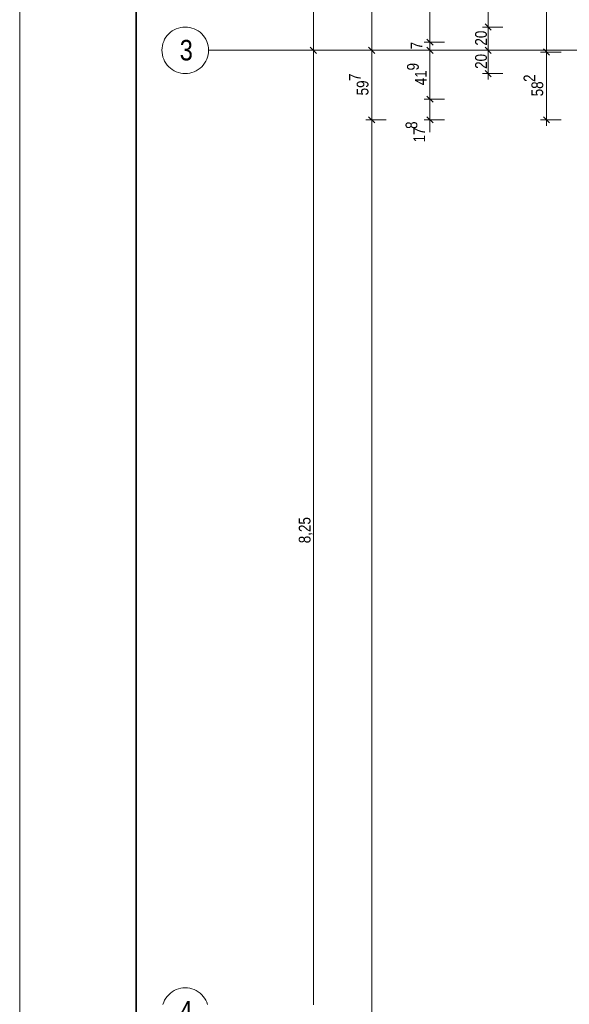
# Model space of a CAD drawing. Extents: x -420 to 300, y 62 to 1112.
# Tile 212 of 256: x -420 to -325, y 611 to 780. Entities that reach past the tile are written whole.
import ezdxf
from ezdxf.lldxf.tags import DXFTag

# ---------------------------------------------------------------- set-up
doc = ezdxf.new("R2010")
doc.units = 0
doc.layers.get('0').update_dxf_attribs({"lineweight": 13})
for name, color, linetype, lineweight in [('70 -71 Achsen- 1 Gebäudeachsen', 7, 'STRICHPUNKT2-A06CPUWML0', 18), ('iwb_Plankopf Rahmen', 7, 'Continuous', 35), ('Keine-A06CPUWIL0', 7, 'Continuous', 9)]:
    doc.layers.add(name, color=color, linetype=linetype, lineweight=lineweight)
doc.layers.add('70 -76 Bemaßung- 2 Allgemein', color=9, linetype='Continuous', lineweight=5, true_color=0x808080)
doc.styles.get("Standard").update_dxf_attribs({"font": 'ARIALN.TTF'})
tags = doc.linetypes.add('STRICHPUNKT2-A06CPUWML0', pattern=[12.7, 6.35, -3.175, 0, -3.175]).pattern_tags.tags
tags[10:11] = [DXFTag(74, 4), DXFTag(75, 0), DXFTag(340, '0'), DXFTag(46, 0.0), DXFTag(50, 0.0), DXFTag(44, 0.0), DXFTag(45, 0.0)]
tags[8:9] = [DXFTag(74, 4), DXFTag(75, 0), DXFTag(340, '0'), DXFTag(46, 0.0), DXFTag(50, 0.0), DXFTag(44, 0.0), DXFTag(45, 0.0)]
tags[6:7] = [DXFTag(74, 4), DXFTag(75, 0), DXFTag(340, '0'), DXFTag(46, 0.0), DXFTag(50, 0.0), DXFTag(44, 0.0), DXFTag(45, 0.0)]
tags[4:5] = [DXFTag(74, 4), DXFTag(75, 0), DXFTag(340, '0'), DXFTag(46, 0.0), DXFTag(50, 0.0), DXFTag(44, 0.0), DXFTag(45, 0.0)]

# ---------------------------------------------------------------- blocks, each defined once
blk = doc.blocks.new('Referenz-A06CPUWNL0', base_point=(-395.24, 76.95))
at = {"layer": '70 -71 Achsen- 1 Gebäudeachsen', "color": 0, "linetype": 'STRICHPUNKT2-A06CPUWML0', "ltscale": 0.18}
blk.add_line((-387.24, 774.45), (76.5, 774.45), dxfattribs=at)
at = {"layer": '70 -76 Bemaßung- 2 Allgemein', "color": 0, "linetype": 'Continuous', "ltscale": 0.13}
for p, q in [((-329.24, 775.21), (-329.24, 1000.39)), ((-359.24, 775.51), (-359.24, 998.39)), ((-369.24, 775.51), (-369.24, 833.39)), ((-349.24, 776.91), (-349.24, 831.99)), ((-339.24, 779.51), (-339.24, 829.39)), ((-339.24, 777.45), (-339.24, 779.51)), ((-349.24, 776.91), (-349.24, 777.97)), ((-336.74, 778.45), (-340.24, 778.45)), ((-336.74, 778.45), (-340.24, 778.45)), ((-339.24, 779.45), (-339.24, 777.39)), ((-349.24, 774.85), (-349.24, 776.91)), ((-349.24, 774.85), (-349.24, 776.91)), ((-339.24, 775.51), (-339.24, 777.39)), ((-367.24, 774.45), (-370.24, 774.45)), ((-367.24, 774.45), (-370.24, 774.45)), ((-368.71, 773.92), (-369.77, 774.98)), ((-369.77, 774.98), (-368.71, 773.92)), ((-369.24, 773.95), (-369.24, 775.51)), ((-369.24, 774.95), (-369.24, 773.39)), ((-356.74, 774.45), (-360.24, 774.45)), ((-356.74, 774.45), (-360.24, 774.45)), ((-359.24, 773.45), (-359.24, 775.51)), ((-359.24, 775.45), (-359.24, 773.39)), ((-346.74, 775.85), (-350.24, 775.85)), ((-346.74, 775.85), (-350.24, 775.85)), ((-346.74, 774.45), (-350.24, 774.45)), ((-346.74, 774.45), (-350.24, 774.45)), ((-349.24, 774.45), (-349.24, 775.85)), ((-349.24, 775.45), (-349.24, 773.39)), ((-349.24, 775.45), (-349.24, 773.39)), ((-336.74, 774.45), (-340.24, 774.45)), ((-336.74, 774.45), (-340.24, 774.45)), ((-339.24, 773.45), (-339.24, 775.51)), ((-339.24, 775.45), (-339.24, 773.39)), ((-329.24, 773.15), (-329.24, 775.21)), ((-329.24, 775.15), (-329.24, 773.09)), ((-369.24, 610.51), (-369.24, 773.39)), ((-359.24, 763.57), (-359.24, 773.39)), ((-349.24, 773.39), (-349.24, 772.33)), ((-349.24, 767.13), (-349.24, 773.39)), ((-339.24, 771.51), (-339.24, 773.39)), ((-326.74, 774.15), (-330.24, 774.15)), ((-326.74, 774.15), (-330.24, 774.15)), ((-329.24, 763.57), (-329.24, 773.09)), ((-339.24, 769.45), (-339.24, 771.51)), ((-336.74, 770.45), (-340.24, 770.45)), ((-349.24, 767.13), (-349.24, 768.19)), ((-346.74, 766.07), (-350.24, 766.07)), ((-346.74, 766.07), (-350.24, 766.07)), ((-349.24, 765.07), (-349.24, 767.13)), ((-349.24, 765.07), (-349.24, 767.13)), ((-349.24, 762.51), (-349.24, 766.07)), ((-359.24, 761.51), (-359.24, 763.57)), ((-359.24, 763.51), (-359.24, 761.45)), ((-349.24, 763.51), (-349.24, 761.45)), ((-329.24, 761.51), (-329.24, 763.57)), ((-356.74, 762.51), (-360.24, 762.51)), ((-356.74, 762.51), (-360.24, 762.51)), ((-359.24, 385.51), (-359.24, 761.45)), ((-346.74, 762.51), (-350.24, 762.51)), ((-349.24, 761.45), (-349.24, 760.39)), ((-326.74, 762.51), (-330.24, 762.51))]:
    blk.add_line(p, q, dxfattribs=at)
at = {"layer": '70 -76 Bemaßung- 2 Allgemein', "color": 0, "linetype": 'Continuous', "lineweight": 20, "ltscale": 0.2}
for p, q in [((-338.71, 777.92), (-339.77, 778.98)), ((-339.77, 778.98), (-338.71, 777.92)), ((-348.71, 775.32), (-349.77, 776.38)), ((-348.71, 775.32), (-349.77, 776.38)), ((-358.71, 773.92), (-359.77, 774.98)), ((-359.77, 774.98), (-358.71, 773.92)), ((-349.77, 774.98), (-348.71, 773.92)), ((-349.77, 774.98), (-348.71, 773.92)), ((-338.71, 773.92), (-339.77, 774.98)), ((-339.77, 774.98), (-338.71, 773.92)), ((-328.71, 773.62), (-329.77, 774.68)), ((-329.77, 774.68), (-328.71, 773.62)), ((-338.71, 769.92), (-339.77, 770.98)), ((-348.71, 765.54), (-349.77, 766.6)), ((-348.71, 765.54), (-349.77, 766.6)), ((-358.71, 761.98), (-359.77, 763.04)), ((-359.77, 763.04), (-358.71, 761.98)), ((-349.77, 763.04), (-348.71, 761.98)), ((-328.71, 761.98), (-329.77, 763.04))]:
    blk.add_line(p, q, dxfattribs=at)
at = {"layer": 'Keine-A06CPUWIL0', "color": 0, "linetype": 'Continuous', "ltscale": 0.13}
for p, q in [((-393.78, 777.55), (-393.46, 777.78)), ((-393.46, 777.78), (-393.12, 777.98)), ((-393.12, 777.98), (-392.77, 778.15)), ((-392.77, 778.15), (-392.4, 778.28)), ((-392.4, 778.28), (-392.02, 778.38)), ((-392.02, 778.38), (-391.63, 778.43)), ((-391.63, 778.43), (-391.24, 778.45)), ((-391.24, 778.45), (-390.85, 778.43)), ((-390.85, 778.43), (-390.46, 778.38)), ((-390.46, 778.38), (-390.08, 778.28)), ((-390.08, 778.28), (-389.71, 778.15)), ((-389.71, 778.15), (-389.35, 777.98)), ((-389.35, 777.98), (-389.02, 777.78)), ((-389.02, 777.78), (-388.7, 777.55)), ((-394.93, 775.98), (-394.77, 776.34)), ((-394.77, 776.34), (-394.56, 776.68)), ((-394.56, 776.68), (-394.33, 776.99)), ((-394.33, 776.99), (-394.07, 777.28)), ((-394.07, 777.28), (-393.78, 777.55)), ((-388.7, 777.55), (-388.41, 777.28)), ((-388.41, 777.28), (-388.15, 776.99)), ((-388.15, 776.99), (-387.91, 776.68)), ((-387.91, 776.68), (-387.71, 776.34)), ((-387.71, 776.34), (-387.54, 775.98)), ((-395.24, 774.45), (-395.22, 774.85)), ((-395.22, 774.06), (-395.24, 774.45)), ((-395.22, 774.85), (-395.16, 775.23)), ((-395.16, 775.23), (-395.07, 775.61)), ((-395.07, 775.61), (-394.93, 775.98)), ((-387.54, 775.98), (-387.41, 775.61)), ((-387.41, 775.61), (-387.31, 775.23)), ((-387.31, 775.23), (-387.26, 774.85)), ((-387.26, 774.85), (-387.24, 774.45)), ((-387.24, 774.45), (-387.26, 774.06)), ((-395.16, 773.67), (-395.22, 774.06)), ((-395.07, 773.29), (-395.16, 773.67)), ((-394.93, 772.92), (-395.07, 773.29)), ((-394.77, 772.57), (-394.93, 772.92)), ((-387.54, 772.92), (-387.71, 772.57)), ((-387.41, 773.29), (-387.54, 772.92)), ((-387.31, 773.67), (-387.41, 773.29)), ((-387.26, 774.06), (-387.31, 773.67)), ((-394.56, 772.23), (-394.77, 772.57)), ((-394.33, 771.92), (-394.56, 772.23)), ((-394.07, 771.62), (-394.33, 771.92)), ((-393.78, 771.36), (-394.07, 771.62)), ((-393.46, 771.13), (-393.78, 771.36)), ((-393.12, 770.93), (-393.46, 771.13)), ((-389.02, 771.13), (-389.35, 770.93)), ((-388.7, 771.36), (-389.02, 771.13)), ((-388.41, 771.62), (-388.7, 771.36)), ((-388.15, 771.92), (-388.41, 771.62)), ((-387.91, 772.23), (-388.15, 771.92)), ((-387.71, 772.57), (-387.91, 772.23)), ((-392.77, 770.76), (-393.12, 770.93)), ((-392.4, 770.63), (-392.77, 770.76)), ((-392.02, 770.53), (-392.4, 770.63)), ((-391.63, 770.47), (-392.02, 770.53)), ((-391.24, 770.45), (-391.63, 770.47)), ((-390.85, 770.47), (-391.24, 770.45)), ((-390.46, 770.53), (-390.85, 770.47)), ((-390.08, 770.63), (-390.46, 770.53)), ((-389.71, 770.76), (-390.08, 770.63)), ((-389.35, 770.93), (-389.71, 770.76)), ((-394.33, 611.99), (-394.07, 612.28)), ((-394.07, 612.28), (-393.78, 612.55)), ((-393.78, 612.55), (-393.46, 612.78)), ((-393.46, 612.78), (-393.12, 612.98)), ((-393.12, 612.98), (-392.77, 613.15)), ((-392.77, 613.15), (-392.4, 613.28)), ((-392.4, 613.28), (-392.02, 613.38)), ((-392.02, 613.38), (-391.63, 613.43)), ((-391.63, 613.43), (-391.24, 613.45)), ((-391.24, 613.45), (-390.85, 613.43)), ((-390.85, 613.43), (-390.46, 613.38)), ((-390.46, 613.38), (-390.08, 613.28)), ((-390.08, 613.28), (-389.71, 613.15)), ((-389.71, 613.15), (-389.35, 612.98)), ((-389.35, 612.98), (-389.02, 612.78)), ((-389.02, 612.78), (-388.7, 612.55)), ((-388.7, 612.55), (-388.41, 612.28)), ((-388.41, 612.28), (-388.15, 611.99)), ((-395.07, 610.61), (-394.93, 610.98)), ((-394.93, 610.98), (-394.77, 611.34)), ((-394.77, 611.34), (-394.56, 611.68)), ((-394.56, 611.68), (-394.33, 611.99)), ((-388.15, 611.99), (-387.91, 611.68)), ((-387.91, 611.68), (-387.71, 611.34)), ((-387.71, 611.34), (-387.54, 610.98)), ((-387.54, 610.98), (-387.41, 610.61))]:
    blk.add_line(p, q, dxfattribs=at)
at = {"layer": '70 -76 Bemaßung- 2 Allgemein', "color": 0, "linetype": 'Continuous', "ltscale": 0.13, "char_height": 2.0138, "attachment_point": 1, "rotation": 90}
for s, insert in [('{\\fArial Narrow;20}', (-341.49, 775.26)), ('{\\fArial Narrow;7}', (-352.55, 774.62)), ('{\\fArial Narrow;20}', (-341.49, 771.26)), ('{\\fArial Narrow;9}', (-353.17, 770.99)), ('{\\fArial Narrow;41}', (-351.82, 768.45)), ('{\\fArial Narrow;7}', (-363.15, 769.19)), ('{\\fArial Narrow;59}', (-361.81, 766.71)), ('{\\fArial Narrow;2}', (-333.17, 769.02)), ('{\\fArial Narrow;58}', (-331.82, 766.55)), ('{\\fArial Narrow;8}', (-353.42, 760.95)), ('{\\fArial Narrow;17}', (-352.08, 758.63)), ('{\\fArial Narrow;8,25}', (-371.75, 689.8))]:
    blk.add_mtext(s, dxfattribs=dict(at, insert=insert))
at = {"layer": 'Keine-A06CPUWIL0', "color": 0, "linetype": 'Continuous', "ltscale": 0.13, "char_height": 3.5241, "attachment_point": 1}
for s, insert in [('{\\fArial Narrow;3}', (-392.18, 776.24)), ('{\\fArial Narrow;4}', (-392.24, 611.22))]:
    blk.add_mtext(s, dxfattribs=dict(at, insert=insert))

msp = doc.modelspace()

# ---------------------------------------------------------------- linework, layer by layer
at = {"layer": 'iwb_Plankopf Rahmen', "color": 8, "lineweight": 13, "ltscale": 0.13, "true_color": 0x808080}
msp.add_lwpolyline([(300.35, 62.43), (-419.65, 62.43), (-419.65, 1112.43), (300.35, 1112.43), (300.35, 62.43)], close=True, dxfattribs=at)
at = {"layer": 'iwb_Plankopf Rahmen', "ltscale": 0.35}
msp.add_lwpolyline([(-399.65, 67.43), (-399.65, 1107.43), (295.35, 1107.43), (295.35, 67.43), (-399.65, 67.43)], close=True, dxfattribs=at)

# ---------------------------------------------------------------- block references
at = {"color": 8, "lineweight": 13, "ltscale": 0.13, "true_color": 0x808080}
msp.add_blockref('Referenz-A06CPUWNL0', (-395.24, 76.95), dxfattribs=at)

doc.saveas('drawing.dxf')
